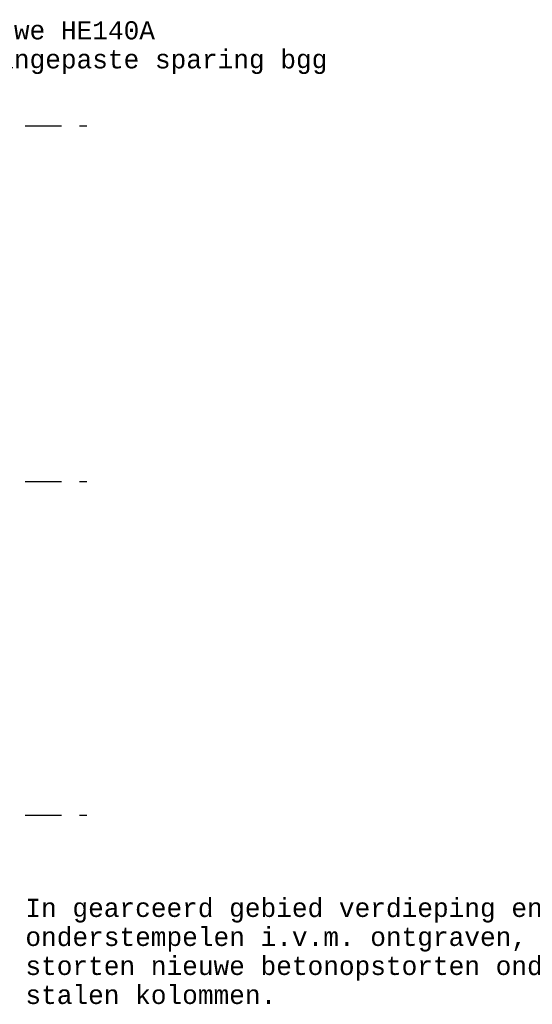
# Model space of a CAD drawing. Extents: x 2 to 87, y -108 to 11.
# Tile 207 of 210: x 51.45 to 58.53, y -22.42 to -8.84. Entities that reach past the tile are written whole.
import ezdxf

# ---------------------------------------------------------------- set-up
doc = ezdxf.new("R2010")
doc.units = 0
doc.header["$MEASUREMENT"] = 0
doc.linetypes.add('DASHDOT', pattern=[1, 0.5, -0.25, 0, -0.25])
doc.layers.add('5', color=7, linetype='CONTINUOUS')
doc.layers.add('8', color=7, linetype='CONTINUOUS')
doc.styles.add('MONOTXT', font='MONOTXT', dxfattribs={"height": 0.2})

msp = doc.modelspace()

# ---------------------------------------------------------------- linework, layer by layer
at = {"layer": '5', "color": 7, "linetype": 'DASHDOT'}
for p, q in [((7.5276, -10.3075), (52.6276, -10.3075)), ((7.5276, -15.2075), (52.6276, -15.2075)), ((7.5276, -19.8075), (52.6276, -19.8075))]:
    msp.add_line(p, q, dxfattribs=at)

# ---------------------------------------------------------------- texts
at = {"layer": '8', "color": 7, "linetype": 'Continuous', "style": 'MONOTXT'}
for s, p in [('2* nieuwe HE140A', (49.8563, -9.1137)), ('tbv. aangepaste sparing bgg', (49.8563, -9.5137)), ('In gearceerd gebied verdieping en dak volledig', (51.5302, -21.2129)), ('onderstempelen i.v.m. ontgraven, slopen en', (51.5302, -21.6129)), ('storten nieuwe betonopstorten onder bestaande ', (51.5302, -22.0129)), ('stalen kolommen.', (51.5302, -22.4129))]:
    msp.add_text(s, height=0.25, dxfattribs=at).set_placement(p)

doc.saveas('drawing.dxf')
